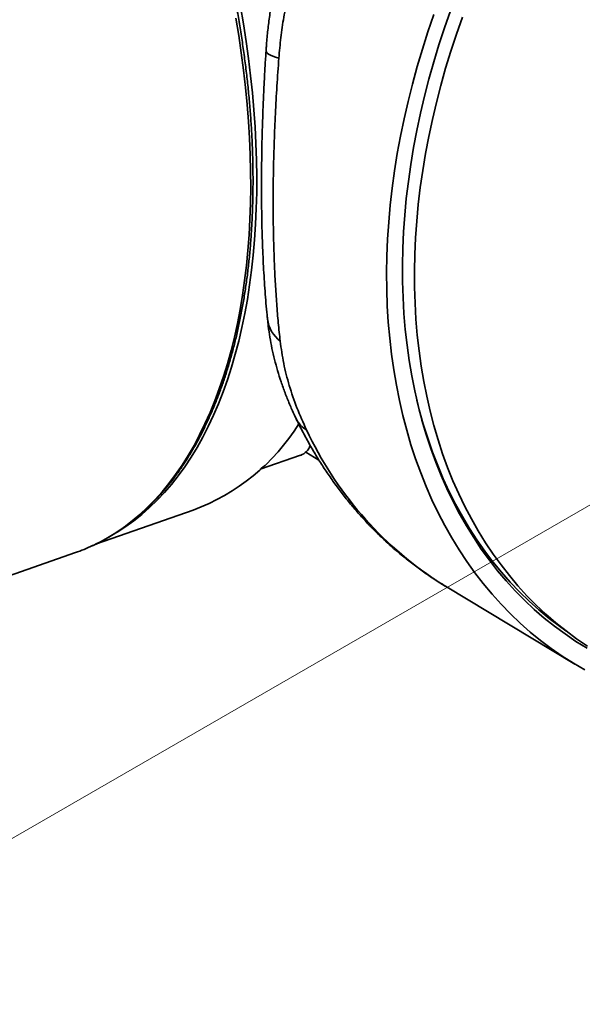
# Model space of a CAD drawing. Header units: millimetres. Extents: x -10540 to 6039, y -7467 to 6433.
# Tile 226 of 236: x 5867 to 5879, y -6902 to -6882. Entities that reach past the tile are written whole.
import ezdxf

# ---------------------------------------------------------------- set-up
doc = ezdxf.new("R2010")
doc.units = ezdxf.units.MM
doc.header["$LTSCALE"] = 8
doc.layers.add('1轮廓实线层', color=7, linetype='Continuous', lineweight=18)

msp = doc.modelspace()

# ---------------------------------------------------------------- linework, layer by layer
at = {"color": 7, "linetype": 'Continuous', "lineweight": 35}
for p, q in [((5872.056, -6890.867), (5872.89, -6890.577)), ((5872.996, -6890.51), (5873.269, -6890.674)), ((5868.667, -6892.408), (5870.664, -6891.712)), ((5863.39, -6894.277), (5868.23, -6892.592)), ((5875.7, -6893.17), (5875.715, -6893.18)), ((5875.715, -6893.18), (5875.883, -6893.284)), ((5875.883, -6893.284), (5875.889, -6893.288)), ((5875.889, -6893.288), (5878.567, -6894.902))]:
    msp.add_line(p, q, dxfattribs=at)
at = {"color": 7, "linetype": 'Continuous', "lineweight": 35, "flags": 128}
for points in [[(5871.643, -6881.283), (5871.706, -6881.644), (5871.762, -6882.004), (5871.812, -6882.362), (5871.856, -6882.719), (5871.893, -6883.073), (5871.924, -6883.425), (5871.948, -6883.773), (5871.966, -6884.119), (5871.978, -6884.462), (5871.983, -6884.8), (5871.981, -6885.135), (5871.973, -6885.466), (5871.958, -6885.792), (5871.937, -6886.113), (5871.91, -6886.43), (5871.876, -6886.741), (5871.835, -6887.047), (5871.788, -6887.347), (5871.735, -6887.641), (5871.676, -6887.928), (5871.61, -6888.21), (5871.538, -6888.484), (5871.46, -6888.752), (5871.376, -6889.012), (5871.285, -6889.265), (5871.189, -6889.511), (5871.087, -6889.748), (5870.979, -6889.978), (5870.866, -6890.2), (5870.747, -6890.413), (5870.622, -6890.618), (5870.492, -6890.814), (5870.357, -6891.002), (5870.217, -6891.18), (5870.071, -6891.349), (5869.921, -6891.509), (5869.765, -6891.66), (5869.605, -6891.801), (5869.441, -6891.932), (5869.272, -6892.054), (5869.131, -6892.146)], [(5875.649, -6881.451), (5875.525, -6881.809), (5875.41, -6882.169), (5875.303, -6882.528), (5875.204, -6882.889), (5875.113, -6883.249), (5875.03, -6883.609), (5874.956, -6883.969), (5874.89, -6884.328), (5874.833, -6884.686), (5874.784, -6885.043), (5874.744, -6885.399), (5874.712, -6885.752), (5874.689, -6886.104), (5874.675, -6886.453), (5874.669, -6886.799), (5874.672, -6887.142), (5874.684, -6887.483), (5874.704, -6887.82), (5874.733, -6888.153), (5874.77, -6888.482), (5874.816, -6888.807), (5874.871, -6889.127), (5874.934, -6889.443), (5875.006, -6889.754), (5875.085, -6890.059), (5875.174, -6890.359), (5875.27, -6890.653), (5875.375, -6890.942), (5875.488, -6891.224), (5875.608, -6891.499), (5875.737, -6891.769), (5875.874, -6892.031), (5876.018, -6892.286), (5876.17, -6892.534), (5876.329, -6892.775), (5876.496, -6893.008), (5876.67, -6893.233), (5876.851, -6893.45), (5877.038, -6893.66), (5877.233, -6893.86), (5877.434, -6894.053), (5877.642, -6894.236), (5877.856, -6894.411), (5878.077, -6894.578), (5878.303, -6894.735), (5878.535, -6894.882), (5878.773, -6895.021)], [(5878.816, -6894.572), (5878.586, -6894.429), (5878.362, -6894.277), (5878.143, -6894.116), (5877.931, -6893.946), (5877.725, -6893.767), (5877.525, -6893.579), (5877.332, -6893.383), (5877.146, -6893.179), (5876.967, -6892.967), (5876.795, -6892.746), (5876.629, -6892.518), (5876.472, -6892.282), (5876.321, -6892.039), (5876.179, -6891.788), (5876.044, -6891.53), (5875.916, -6891.266), (5875.797, -6890.995), (5875.686, -6890.717), (5875.582, -6890.434), (5875.487, -6890.144), (5875.4, -6889.849), (5875.322, -6889.548), (5875.252, -6889.242), (5875.19, -6888.931), (5875.137, -6888.616), (5875.092, -6888.295), (5875.056, -6887.971), (5875.028, -6887.643), (5875.009, -6887.311), (5874.999, -6886.975), (5874.997, -6886.637), (5875.004, -6886.295), (5875.02, -6885.951), (5875.044, -6885.605), (5875.077, -6885.257), (5875.119, -6884.906), (5875.169, -6884.555), (5875.227, -6884.202), (5875.294, -6883.848), (5875.369, -6883.494), (5875.453, -6883.139), (5875.545, -6882.785), (5875.645, -6882.43), (5875.753, -6882.076), (5875.87, -6881.723), (5875.994, -6881.371)], [(5876.239, -6881.506), (5876.115, -6881.857), (5875.999, -6882.21), (5875.891, -6882.563), (5875.791, -6882.916), (5875.7, -6883.27), (5875.616, -6883.623), (5875.541, -6883.977), (5875.474, -6884.329), (5875.416, -6884.681), (5875.366, -6885.032), (5875.325, -6885.381), (5875.292, -6885.728), (5875.268, -6886.073), (5875.252, -6886.416), (5875.246, -6886.757), (5875.247, -6887.094), (5875.257, -6887.429), (5875.276, -6887.76), (5875.304, -6888.087), (5875.34, -6888.411), (5875.384, -6888.73), (5875.437, -6889.045), (5875.499, -6889.355), (5875.569, -6889.66), (5875.647, -6889.96), (5875.734, -6890.254), (5875.829, -6890.543), (5875.932, -6890.826), (5876.043, -6891.102), (5876.162, -6891.373), (5876.289, -6891.636), (5876.423, -6891.893), (5876.565, -6892.143), (5876.715, -6892.386), (5876.873, -6892.621), (5877.037, -6892.848), (5877.209, -6893.068), (5877.388, -6893.28), (5877.574, -6893.484), (5877.766, -6893.679), (5877.965, -6893.866), (5878.17, -6894.045), (5878.382, -6894.214), (5878.6, -6894.375), (5878.823, -6894.527)], [(5868.584, -6892.448), (5868.712, -6892.386), (5868.891, -6892.288), (5869.066, -6892.18), (5869.237, -6892.063), (5869.404, -6891.936), (5869.566, -6891.799), (5869.723, -6891.652), (5869.875, -6891.497), (5870.023, -6891.331), (5870.166, -6891.157), (5870.303, -6890.974), (5870.436, -6890.782), (5870.563, -6890.581), (5870.684, -6890.371), (5870.8, -6890.153), (5870.911, -6889.927), (5871.015, -6889.693), (5871.114, -6889.451), (5871.207, -6889.202), (5871.294, -6888.945), (5871.375, -6888.68), (5871.45, -6888.409), (5871.519, -6888.131), (5871.581, -6887.846), (5871.637, -6887.556), (5871.687, -6887.258), (5871.731, -6886.956), (5871.768, -6886.647), (5871.799, -6886.333), (5871.823, -6886.014), (5871.841, -6885.69), (5871.852, -6885.362), (5871.857, -6885.029), (5871.855, -6884.692), (5871.847, -6884.352), (5871.833, -6884.008), (5871.811, -6883.661), (5871.784, -6883.31), (5871.75, -6882.957), (5871.71, -6882.602), (5871.663, -6882.245), (5871.61, -6881.886), (5871.55, -6881.525)], [(5872.174, -6882.205), (5872.174, -6882.21), (5872.181, -6882.229), (5872.198, -6882.249), (5872.226, -6882.27), (5872.265, -6882.29), (5872.314, -6882.311), (5872.372, -6882.331), (5872.439, -6882.351)], [(5875.294, -6889.434), (5875.345, -6889.634), (5875.428, -6889.931), (5875.519, -6890.223), (5875.618, -6890.509), (5875.726, -6890.79), (5875.842, -6891.063), (5875.966, -6891.33), (5876.097, -6891.591), (5876.237, -6891.844), (5876.384, -6892.091), (5876.538, -6892.329), (5876.7, -6892.561), (5876.87, -6892.784), (5877.046, -6893), (5877.229, -6893.207), (5877.42, -6893.406), (5877.616, -6893.597), (5877.82, -6893.779), (5878.03, -6893.953), (5878.246, -6894.117), (5878.38, -6894.213)], [(5872.074, -6890.85), (5872.115, -6890.817), (5872.148, -6890.78)]]:
    msp.add_lwpolyline(points, dxfattribs=at)
at = {"color": 7, "linetype": 'Continuous', "lineweight": 35}
for centre, radius, start, end in [((5872.889, -6887.665), 0.691, 187.3489, 232.4968), ((5873.279, -6889.589), 0.533, 206.38, 239.973), ((5869.148, -6887.623), 4.362, 290.3406, 328.1216), ((5879.892, -6886.84), 7.592, 205.0204, 236.6267), ((5872.758, -6890.249), 0.354, 291.9679, 339.6384), ((5871.88, -6890.572), 0.339, 304.9442, 322.1761), ((5866.98, -6889.004), 3.799, 289.207, 294.9764)]:
    msp.add_arc(centre, radius, start, end, dxfattribs=at)
for points, knots in [([(5868.592, -6892.444), (5868.636, -6892.423), (5868.738, -6892.375), (5868.896, -6892.289), (5869.064, -6892.187), (5869.229, -6892.075), (5869.389, -6891.955), (5869.546, -6891.826), (5869.699, -6891.688), (5869.847, -6891.542), (5869.991, -6891.387), (5870.13, -6891.224), (5870.265, -6891.053), (5870.395, -6890.874), (5870.52, -6890.686), (5870.64, -6890.491), (5870.756, -6890.288), (5870.866, -6890.078), (5870.971, -6889.86), (5871.07, -6889.635), (5871.165, -6889.402), (5871.254, -6889.163), (5871.337, -6888.918), (5871.415, -6888.665), (5871.487, -6888.407), (5871.554, -6888.142), (5871.615, -6887.872), (5871.67, -6887.596), (5871.72, -6887.314), (5871.764, -6887.027), (5871.802, -6886.735), (5871.834, -6886.438), (5871.86, -6886.136), (5871.88, -6885.83), (5871.895, -6885.52), (5871.903, -6885.206), (5871.906, -6884.888), (5871.903, -6884.566), (5871.894, -6884.242), (5871.879, -6883.914), (5871.858, -6883.583), (5871.831, -6883.25), (5871.798, -6882.914), (5871.76, -6882.577), (5871.716, -6882.237), (5871.666, -6881.896), (5871.611, -6881.554), (5871.55, -6881.21), (5871.483, -6880.866), (5871.41, -6880.521), (5871.332, -6880.176), (5871.249, -6879.83), (5871.16, -6879.485), (5871.066, -6879.14), (5870.967, -6878.796), (5870.863, -6878.453), (5870.753, -6878.111), (5870.639, -6877.77), (5870.519, -6877.431), (5870.395, -6877.094), (5870.265, -6876.759), (5870.132, -6876.426), (5869.993, -6876.096), (5869.85, -6875.769), (5869.703, -6875.445), (5869.552, -6875.124), (5869.396, -6874.807), (5869.236, -6874.494), (5869.073, -6874.185), (5868.905, -6873.88), (5868.734, -6873.58), (5868.559, -6873.284), (5868.381, -6872.993), (5868.2, -6872.708), (5868.015, -6872.427), (5867.828, -6872.153), (5867.637, -6871.884), (5867.444, -6871.62), (5867.248, -6871.364), (5867.049, -6871.113), (5866.848, -6870.869), (5866.645, -6870.632), (5866.44, -6870.401), (5866.233, -6870.178), (5866.024, -6869.961), (5865.814, -6869.753), (5865.602, -6869.551), (5865.389, -6869.358), (5865.174, -6869.172), (5864.959, -6868.994), (5864.743, -6868.824), (5864.526, -6868.662), (5864.308, -6868.509), (5864.09, -6868.364), (5863.872, -6868.228), (5863.653, -6868.101), (5863.435, -6867.982), (5863.217, -6867.872), (5863, -6867.771), (5862.783, -6867.679), (5862.566, -6867.597), (5862.351, -6867.523), (5862.137, -6867.459), (5861.924, -6867.404), (5861.712, -6867.358), (5861.502, -6867.322), (5861.294, -6867.295), (5861.088, -6867.278), (5860.883, -6867.27), (5860.715, -6867.27), (5860.615, -6867.276), (5860.583, -6867.278)], [0, 0, 0, 0, 0.006823, 0.01597, 0.025121, 0.034277, 0.043441, 0.052612, 0.061791, 0.070979, 0.080176, 0.089381, 0.098594, 0.107814, 0.117041, 0.126275, 0.135513, 0.144756, 0.154003, 0.163253, 0.172505, 0.18176, 0.191015, 0.200272, 0.20953, 0.218788, 0.228046, 0.237303, 0.24656, 0.255817, 0.265073, 0.274329, 0.283583, 0.292837, 0.30209, 0.311342, 0.320594, 0.329844, 0.339094, 0.348343, 0.357591, 0.366839, 0.376086, 0.385332, 0.394578, 0.403823, 0.413068, 0.422312, 0.431556, 0.4408, 0.450043, 0.459285, 0.468528, 0.47777, 0.487012, 0.496254, 0.505496, 0.514738, 0.52398, 0.533221, 0.542463, 0.551705, 0.560947, 0.570189, 0.579432, 0.588675, 0.597918, 0.607161, 0.616405, 0.625649, 0.634893, 0.644138, 0.653384, 0.66263, 0.671877, 0.681124, 0.690373, 0.699622, 0.708871, 0.718122, 0.727373, 0.736626, 0.745879, 0.755133, 0.764388, 0.773643, 0.7829, 0.792157, 0.801416, 0.810674, 0.819934, 0.829193, 0.838453, 0.847713, 0.856973, 0.866231, 0.875489, 0.884745, 0.893998, 0.903249, 0.912497, 0.92174, 0.930978, 0.940211, 0.949437, 0.958656, 0.967867, 0.97707, 0.986264, 0.995449, 1, 1, 1, 1]), ([(5872.707, -6879.619), (5872.695, -6879.652), (5872.648, -6879.782), (5872.575, -6880.012), (5872.488, -6880.309), (5872.412, -6880.607), (5872.346, -6880.905), (5872.29, -6881.204), (5872.243, -6881.505), (5872.206, -6881.807), (5872.184, -6882.04), (5872.177, -6882.173), (5872.175, -6882.205)], [0, 0, 0, 0, 0.039084, 0.156761, 0.273864, 0.389945, 0.50511, 0.620237, 0.734977, 0.849495, 0.963772, 1, 1, 1, 1]), ([(5872.963, -6879.88), (5872.897, -6880.079), (5872.764, -6880.476), (5872.631, -6881.02), (5872.539, -6881.505), (5872.477, -6881.926), (5872.452, -6882.209), (5872.439, -6882.351)], [0, 0, 0, 0, 0.247881, 0.495755, 0.66381, 0.831948, 1, 1, 1, 1]), ([(5872.174, -6882.205), (5872.172, -6882.242), (5872.162, -6882.386), (5872.148, -6882.634), (5872.131, -6882.949), (5872.117, -6883.259), (5872.106, -6883.564), (5872.096, -6883.865), (5872.089, -6884.163), (5872.084, -6884.458), (5872.081, -6884.749), (5872.08, -6885.036), (5872.081, -6885.318), (5872.085, -6885.597), (5872.09, -6885.87), (5872.098, -6886.14), (5872.109, -6886.406), (5872.121, -6886.668), (5872.136, -6886.926), (5872.153, -6887.178), (5872.173, -6887.427), (5872.19, -6887.619), (5872.201, -6887.726), (5872.204, -6887.754)], [0, 0, 0, 0, 0.017967, 0.06959, 0.120968, 0.171953, 0.222408, 0.272544, 0.322915, 0.373148, 0.423321, 0.47351, 0.523746, 0.573891, 0.623968, 0.674314, 0.724907, 0.775723, 0.8268, 0.878042, 0.929574, 0.981832, 1, 1, 1, 1]), ([(5872.439, -6882.351), (5872.426, -6882.545), (5872.398, -6882.932), (5872.367, -6883.506), (5872.343, -6884.077), (5872.327, -6884.643), (5872.321, -6885.201), (5872.323, -6885.715), (5872.332, -6886.185), (5872.346, -6886.614), (5872.367, -6887.033), (5872.394, -6887.441), (5872.427, -6887.837), (5872.454, -6888.088), (5872.468, -6888.214)], [0, 0, 0, 0, 0.088766, 0.177592, 0.266353, 0.357513, 0.448745, 0.539904, 0.615824, 0.691787, 0.767709, 0.845124, 0.922582, 1, 1, 1, 1]), ([(5872.205, -6887.755), (5872.209, -6887.804), (5872.222, -6887.93), (5872.253, -6888.133), (5872.296, -6888.363), (5872.349, -6888.593), (5872.412, -6888.824), (5872.485, -6889.055), (5872.567, -6889.286), (5872.66, -6889.516), (5872.738, -6889.696), (5872.789, -6889.798), (5872.802, -6889.825)], [0, 0, 0, 0, 0.069926, 0.179151, 0.287963, 0.398017, 0.508682, 0.620101, 0.732619, 0.844993, 0.959269, 1, 1, 1, 1]), ([(5872.468, -6888.214), (5872.489, -6888.367), (5872.532, -6888.673), (5872.651, -6889.134), (5872.805, -6889.596), (5872.943, -6889.899), (5873.012, -6890.051)], [0, 0, 0, 0, 0.247307, 0.495693, 0.747317, 1, 1, 1, 1]), ([(5872.801, -6889.826), (5872.825, -6889.875), (5872.892, -6890.011), (5873.008, -6890.231), (5873.15, -6890.483), (5873.3, -6890.729), (5873.457, -6890.968), (5873.621, -6891.2), (5873.791, -6891.424), (5873.968, -6891.642), (5874.151, -6891.852), (5874.34, -6892.055), (5874.536, -6892.249), (5874.737, -6892.437), (5874.944, -6892.616), (5875.157, -6892.787), (5875.375, -6892.95), (5875.557, -6893.077), (5875.667, -6893.148), (5875.7, -6893.17)], [0, 0, 0, 0, 0.035162, 0.098464, 0.161673, 0.224754, 0.287706, 0.350529, 0.413223, 0.475792, 0.53824, 0.600573, 0.662798, 0.724925, 0.786964, 0.848926, 0.910824, 0.972671, 1, 1, 1, 1]), ([(5875.7, -6893.17), (5875.703, -6893.172), (5875.758, -6893.208), (5875.819, -6893.246), (5875.876, -6893.28), (5875.883, -6893.284)], [0, 0, 0, 0, 0.053783, 0.875548, 1, 1, 1, 1])]:
    msp.add_open_spline(points, degree=3, knots=knots, dxfattribs=at)
at = {"layer": '1轮廓实线层'}
msp.add_line((5889.608, -6885.411), (5860.97, -6901.945), dxfattribs=at)

doc.saveas('drawing.dxf')
